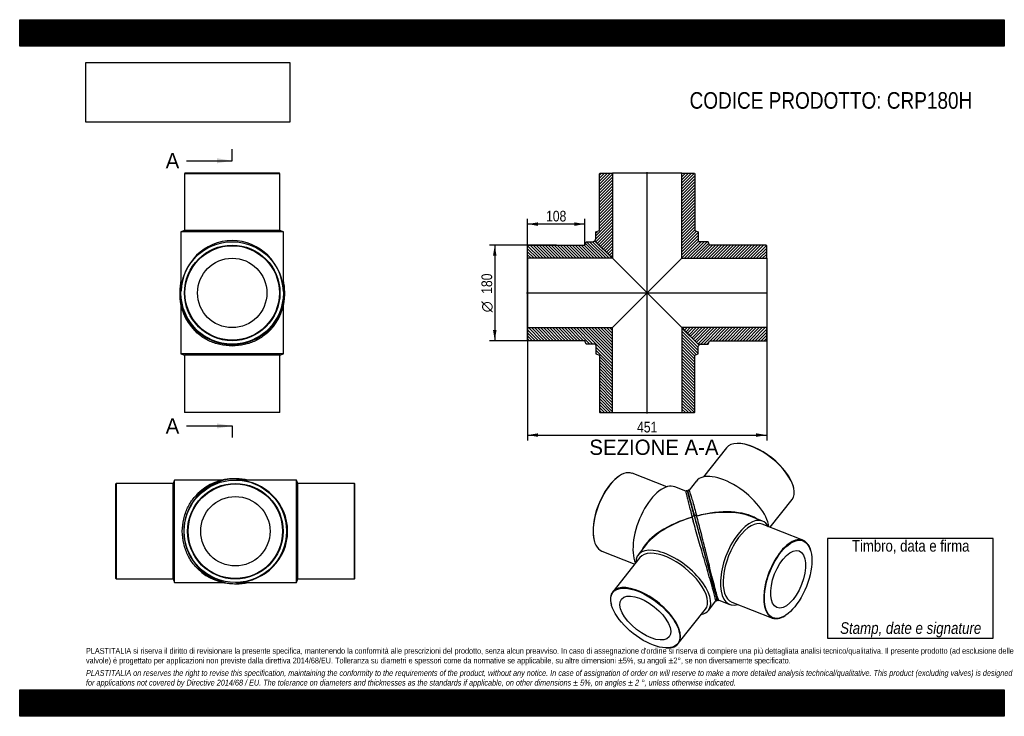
# Model space of a CAD drawing. Header units: millimetres. Extents: x 0 to 1856, y 0 to 1313.
import ezdxf
from ezdxf.enums import TextEntityAlignment as Align
from ezdxf.lldxf.tags import DXFTag

# ---------------------------------------------------------------- set-up
doc = ezdxf.new("R2010")
doc.units = ezdxf.units.MM
doc.header["$LTSCALE"] = 6.25
for name, color, linetype in [('CRP180H', 7, 'Continuous'), ('CRP180H_MIR', 7, 'Continuous'), ('Default', 7, 'Continuous'), ('DV4_Default', 7, 'Continuous')]:
    doc.layers.add(name, color=color, linetype=linetype)
doc.styles.add('SEACAD_Arial_Narrow', font='ARIALN.TTF')
doc.styles.add('SEACAD_Solid_Edge_ANSI', font='seans.ttf')
doc.styles.add('SEACAD_Solid_Edge_ANSI1_Symbols', font='semeca1.ttf')
tags = doc.linetypes.add('CENTER2', pattern=[28.575, 19.05, -3.175, 3.175, -3.175]).pattern_tags.tags
tags[10:11] = [DXFTag(74, 4), DXFTag(75, 0), DXFTag(340, '0'), DXFTag(46, 0.0), DXFTag(50, 0.0), DXFTag(44, 0.0), DXFTag(45, 0.0)]
tags[8:9] = [DXFTag(74, 4), DXFTag(75, 0), DXFTag(340, '0'), DXFTag(46, 0.0), DXFTag(50, 0.0), DXFTag(44, 0.0), DXFTag(45, 0.0)]
tags[6:7] = [DXFTag(74, 4), DXFTag(75, 0), DXFTag(340, '0'), DXFTag(46, 0.0), DXFTag(50, 0.0), DXFTag(44, 0.0), DXFTag(45, 0.0)]
tags[4:5] = [DXFTag(74, 4), DXFTag(75, 0), DXFTag(340, '0'), DXFTag(46, 0.0), DXFTag(50, 0.0), DXFTag(44, 0.0), DXFTag(45, 0.0)]
doc.dimstyles.new('Plastitalia', dxfattribs={"dimtxt": 20, "dimasz": 20, "dimexe": 10, "dimexo": 0, "dimgap": 5, "dimtad": 1, "dimdec": 0, "dimtxsty": 'SEACAD_Arial_Narrow', "dimblk1": '_SE_FILLED', "dimblk2": '_SE_FILLED', "dimsah": 1, "dimcen": 10, "dimadec": 0, "dimazin": 0, "dimtfac": 0.7, "dimtdec": 1, "dimtmove": 0, "dimatfit": 3, "dimfxl": 1, "dimtolj": 1, "dimarcsym": 0})
picture_1 = doc.add_image_def('image1.jpg', size_in_pixel=(4302, 1260))

# ---------------------------------------------------------------- blocks, each defined once
blk = doc.blocks.new('SE')
at = {"layer": 'CRP180H', "color": 7, "linetype": 'Continuous'}
for p, q in [((304.1, 773.9), (304.1, 682.7)), ((497.1, 682.7), (497.1, 773.9)), ((497.1, 682.7), (304.1, 682.7)), ((304.1, 682.7), (310.6, 680.2)), ((490.6, 680.2), (310.6, 680.2)), ((310.6, 680.2), (310.6, 573.2)), ((490.6, 680.2), (497.1, 682.7)), ((490.6, 573.2), (490.6, 680.2)), ((310.6, 573.2), (490.6, 573.2)), ((310.6, 573.2), (311.6, 572.2)), ((489.6, 572.2), (311.6, 572.2)), ((489.6, 572.2), (490.6, 573.2))]:
    blk.add_line(p, q, dxfattribs=at)
for centre, start, end in [((400.6, 796.6), 178.0182, 180.3624), ((400.6, 796.6), 359.6376, 1.987), ((400.6, 796), 180.0032, 224.0192), ((400.6, 796), 316.1134, 359.9982)]:
    blk.add_arc(centre, 99, start, end, dxfattribs=at)
for centre, major_axis, start_param, end_param in [((304.1, 796), (2.5, 0), 2.985852, 3.1433), ((497.1, 796), (-2.5, 0), 3.139885, 3.316687)]:
    blk.add_ellipse(centre, major_axis=major_axis, ratio=0.707107, start_param=start_param, end_param=end_param, dxfattribs=at)
blk.add_open_spline([(497, 802.5), (497.1, 800.9), (497.1, 799.3), (497.1, 797.7)], degree=3, dxfattribs=at)
blk.add_open_spline([(471.9, 727.3), (468.8, 724.1), (465.5, 721.1), (456.6, 714.2), (450.8, 710.6), (438, 704.5), (431, 702), (416.2, 698.6), (408.4, 697.7), (392.8, 697.7), (385, 698.6), (370.1, 702), (363.1, 704.5), (350.3, 710.6), (344.5, 714.2), (335.7, 721), (332.5, 724), (329.5, 727.1)], degree=3, knots=[0.2682504, 0.2682504, 0.2682504, 0.2682504, 0.3125, 0.3125, 0.375, 0.375, 0.4375, 0.4375, 0.5, 0.5, 0.5625, 0.5625, 0.625, 0.625, 0.6875, 0.6875, 0.7308994, 0.7308994, 0.7308994, 0.7308994], dxfattribs=at)
at = {"layer": 'CRP180H_MIR', "color": 7, "linetype": 'Continuous'}
for p, q in [((311.6, 1023.2), (310.6, 1022.2)), ((490.6, 1022.2), (310.6, 1022.2)), ((310.6, 1022.2), (310.6, 915.2)), ((489.6, 1023.2), (311.6, 1023.2)), ((490.6, 1022.2), (489.6, 1023.2)), ((490.6, 915.2), (490.6, 1022.2)), ((310.6, 915.2), (304.1, 912.7)), ((497.1, 912.7), (304.1, 912.7)), ((304.1, 912.7), (304.1, 804.8)), ((490.6, 915.2), (310.6, 915.2)), ((497.1, 912.7), (490.6, 915.2)), ((497.1, 804.8), (497.1, 912.7)), ((304.2, 801.2), (304.2, 801.3)), ((304.2, 801.3), (304.2, 801.3)), ((497, 801.3), (497, 801.2)), ((497, 801.3), (497, 801.3))]:
    blk.add_line(p, q, dxfattribs=at)
for radius in [96.5, 90, 89, 65.4]:
    blk.add_circle((400.6, 797.7), radius, dxfattribs=at)
for centre, radius, start, end in [((401.4, 799.5), 99.8, 167.1569, 180.009), ((399.8, 799.5), 99.8, 359.9889, 12.846), ((400.6, 799.5), 99, 179.9988, 0.0012)]:
    blk.add_arc(centre, radius, start, end, dxfattribs=at)
for centre, major_axis, ratio, start_param, end_param in [((400.6, 797.7), (0, -98.5), 0.979695, 1.60706, 4.676125), ((304.1, 799.5), (2.5, 0), 0.707107, 1.545152, 3.139887), ((497.1, 799.5), (-2.5, 0), 0.707107, 3.143298, 4.738033)]:
    blk.add_ellipse(centre, major_axis=major_axis, ratio=ratio, start_param=start_param, end_param=end_param, dxfattribs=at)
for points in [[(304.1, 804.8), (304.1, 803.6), (304.1, 802.5), (304.2, 801.3)], [(497, 801.3), (497.1, 802.5), (497.1, 803.6), (497.1, 804.8)]]:
    blk.add_open_spline(points, degree=3, dxfattribs=at)
blk = doc.blocks.new('SE1')
at = {"layer": 'CRP180H', "color": 7, "linetype": 'Continuous'}
for p, q in [((182.1, 438.7), (181.1, 437.7)), ((181.1, 259.7), (181.1, 437.7)), ((182.1, 438.7), (182.1, 258.7)), ((289.1, 438.7), (182.1, 438.7)), ((291.6, 445.2), (289.1, 438.7)), ((289.1, 258.7), (289.1, 438.7)), ((291.6, 252.2), (291.6, 445.2)), ((382.8, 445.2), (291.6, 445.2)), ((181.1, 259.7), (182.1, 258.7)), ((182.1, 258.7), (289.1, 258.7)), ((289.1, 258.7), (291.6, 252.2)), ((291.6, 252.2), (382.8, 252.2))]:
    blk.add_line(p, q, dxfattribs=at)
for centre, start, end in [((404.9, 348.7), 90.0032, 134.0192), ((405.5, 348.7), 88.0182, 90.3624), ((404.9, 348.7), 226.1134, 269.9982), ((405.5, 348.7), 269.6376, 271.987)]:
    blk.add_arc(centre, 99, start, end, dxfattribs=at)
for centre, major_axis, start_param, end_param in [((404.9, 445.2), (0, -2.5), 2.985852, 3.1433), ((404.9, 252.2), (0, 2.5), 3.139885, 3.316687)]:
    blk.add_ellipse(centre, major_axis=major_axis, ratio=0.707107, start_param=start_param, end_param=end_param, dxfattribs=at)
blk.add_open_spline([(336.2, 277.4), (333, 280.4), (330, 283.8), (323.1, 292.6), (319.5, 298.4), (313.4, 311.2), (310.9, 318.2), (307.5, 333), (306.6, 340.9), (306.6, 356.5), (307.5, 364.3), (310.9, 379.1), (313.4, 386.1), (319.5, 398.9), (323.1, 404.7), (329.9, 413.5), (332.9, 416.8), (336, 419.8)], degree=3, knots=[0.2682504, 0.2682504, 0.2682504, 0.2682504, 0.3125, 0.3125, 0.375, 0.375, 0.4375, 0.4375, 0.5, 0.5, 0.5625, 0.5625, 0.625, 0.625, 0.6875, 0.6875, 0.7308994, 0.7308994, 0.7308994, 0.7308994], dxfattribs=at)
blk.add_open_spline([(411.4, 252.3), (409.8, 252.2), (408.2, 252.2), (406.6, 252.2)], degree=3, dxfattribs=at)
at = {"layer": 'CRP180H_MIR', "color": 7, "linetype": 'Continuous'}
for p, q in [((410.1, 445.1), (410.2, 445.1)), ((410.2, 445.1), (410.2, 445.1)), ((521.6, 445.2), (413.7, 445.2)), ((521.6, 252.2), (521.6, 445.2)), ((524.1, 438.7), (521.6, 445.2)), ((524.1, 258.7), (524.1, 438.7)), ((631.1, 438.7), (524.1, 438.7)), ((631.1, 258.7), (631.1, 438.7)), ((632.1, 437.7), (631.1, 438.7)), ((632.1, 259.7), (632.1, 437.7)), ((410.2, 252.2), (410.1, 252.2)), ((410.2, 252.2), (410.2, 252.2)), ((413.7, 252.2), (521.6, 252.2)), ((521.6, 252.2), (524.1, 258.7)), ((524.1, 258.7), (631.1, 258.7)), ((631.1, 258.7), (632.1, 259.7))]:
    blk.add_line(p, q, dxfattribs=at)
for radius in [96.5, 90, 89, 65.4]:
    blk.add_circle((406.6, 348.7), radius, dxfattribs=at)
for centre, radius, start, end in [((408.4, 348.7), 99, 89.9988, 270.0012), ((408.4, 347.9), 99.8, 77.1569, 90.009), ((408.4, 349.5), 99.8, 269.9889, 282.846)]:
    blk.add_arc(centre, radius, start, end, dxfattribs=at)
for centre, major_axis, ratio, start_param, end_param in [((408.4, 445.2), (0, -2.5), 0.707107, 1.545152, 3.139887), ((406.6, 348.7), (-98.5, 0), 0.979695, 1.60706, 4.676125), ((408.4, 252.2), (0, 2.5), 0.707107, 3.143298, 4.738033)]:
    blk.add_ellipse(centre, major_axis=major_axis, ratio=ratio, start_param=start_param, end_param=end_param, dxfattribs=at)
for points in [[(413.7, 445.2), (412.5, 445.2), (411.4, 445.1), (410.2, 445.1)], [(410.2, 252.2), (411.4, 252.2), (412.5, 252.2), (413.7, 252.2)]]:
    blk.add_open_spline(points, degree=3, dxfattribs=at)
blk = doc.blocks.new('SE2')
at = {"layer": 'CRP180H', "color": 7, "linetype": 'Continuous'}
for p, q in [((1131.4, 453.5), (1130.6, 453)), ((1219.8, 432.3), (1154.9, 457.8)), ((1255.9, 424.3), (1235.4, 432.4)), ((1266.8, 379.3), (1267.8, 375.3)), ((1267.9, 375), (1267.9, 375)), ((1082.9, 331.1), (1083.2, 330.2)), ((1181.2, 323.7), (1165.9, 304.3)), ((1097.5, 311.1), (1159.4, 286.9)), ((1169.1, 299.2), (1118, 234.5)), ((1115.3, 211.1), (1115.5, 210.2)), ((1298.4, 199.6), (1312.4, 217.3)), ((1241.6, 136.9), (1292.7, 201.6)), ((1218.6, 128.8), (1219.5, 128.8))]:
    blk.add_line(p, q, dxfattribs=at)
for centre, radius, start, end in [((25065.1, 6734.2), 24627.7, 195.18671, 195.31221), ((1718.9, 338.2), 421.2, 194.8102, 196.2867)]:
    blk.add_arc(centre, radius, start, end, dxfattribs=at)
for centre, major_axis, ratio, start_param, end_param in [((1126.2, 384.4), (-28.7, -73.3), 0.47604, 3.141593, 6.283185), ((1125.5, 384.7), (28.4, 72.5), 0.47604, 0.571993, 2.569599), ((1204.6, 353.7), (-30.8, -78.6), 0.47604, 3.141593, 5.844304), ((1287.1, 321.5), (18.6, -68.7), 0.001558, 2.467271, 3.847204), ((1287.1, 321.5), (116.8, 30.4), 0.469924, 1.61278, 2.756064), ((1287.1, 321.5), (116.1, 32.7), 0.469934, 1.603613, 2.418481), ((1270, 375.6), (2.11, 0.57), 0.671516, 0.002303, 3.16954), ((1232.1, 251.9), (66.3, -52.3), 0.473626, 0, 3.51072), ((1287.1, 321.5), (116.1, 32.7), 0.469934, -3.864704, -3.716082), ((1230.9, 250.4), (61.8, -48.8), 0.473626, 0, 3.141593), ((1179.8, 185.7), (-61.8, 48.8), 0.473626, 2.573805, 6.283185), ((1179.8, 185.7), (-61.8, 48.8), 0.473626, 0, 0.567788), ((1232.1, 251.9), (66.3, -52.3), 0.473626, 5.914058, 6.283185)]:
    blk.add_ellipse(centre, major_axis=major_axis, ratio=ratio, start_param=start_param, end_param=end_param, dxfattribs=at)
for major_axis in [(61.1, -48.3), (44.9, -35.5)]:
    blk.add_ellipse((1179.4, 185.1), major_axis=major_axis, ratio=0.473626, dxfattribs=at)
for points, degree, knots in [([(1260.1, 420.7), (1260.1, 420.7), (1259.9, 421.3), (1259.7, 422.3), (1259.4, 423.1), (1259.2, 423.7), (1259, 424.1), (1258.8, 424.4), (1258.5, 424.6), (1258.2, 424.8), (1258.1, 424.8), (1257.9, 424.9), (1257.5, 424.9), (1257, 424.9), (1256.6, 424.8), (1256.3, 424.7), (1256.1, 424.5), (1255.9, 424.4), (1255.8, 424.3), (1255.8, 424.3)], 3, [0.8783971, 0.8783971, 0.8783971, 0.8783971, 0.8790226, 0.9102321, 0.9318802, 0.9499459, 0.9644284, 0.975365, 0.9827934, 0.9852353, 0.9861609, 0.9869568, 0.989018, 0.9916744, 0.9943948, 0.995192, 0.9960506, 0.9984644, 1, 1, 1, 1]), ([(1255.8, 424.3), (1255.8, 424.3), (1255.8, 424.1), (1256, 422.9), (1256.2, 421.5), (1257.1, 417.4), (1257.7, 414.9), (1259.1, 408.9), (1260, 405.4), (1262.5, 395.1), (1264.5, 387.5), (1266.8, 379.1)], 3, [0.6610298, 0.6610298, 0.6610298, 0.6610298, 0.6875, 0.6875, 0.75, 0.75, 0.8125, 0.8125, 0.875, 0.875, 0.9829277, 0.9829277, 0.9829277, 0.9829277]), ([(1272.1, 376.2), (1271.4, 378.8), (1270.7, 381.3), (1269.4, 386.1), (1268.8, 388.4), (1267.6, 392.9), (1267, 395), (1265.9, 399.1), (1265.4, 401), (1264.4, 404.6), (1264, 406.3), (1263.1, 409.6), (1262.7, 411.1), (1261.9, 413.9), (1261.6, 415.1), (1261.1, 416.8), (1261, 417.4), (1260.7, 418.4), (1260.6, 418.9), (1260.2, 420.4), (1260, 421.3), (1259.7, 422.3), (1259.6, 422.6), (1259.5, 423), (1259.5, 423.2), (1259.5, 423.3), (1259.4, 423.3), (1259.5, 423.3), (1259.5, 423.2), (1259.6, 423), (1259.6, 422.8), (1259.7, 422.4), (1259.8, 422.1), (1260, 421.5), (1260.1, 421.2), (1260.3, 420.5), (1260.4, 420.1), (1260.7, 418.8), (1261, 417.8), (1261.5, 416), (1261.7, 415.3), (1262.1, 414), (1262.3, 413.3), (1262.7, 411.7), (1262.9, 410.9), (1263.4, 409.2), (1263.6, 408.4), (1264.1, 406.4), (1264.4, 405.3), (1265.1, 403), (1265.4, 401.8), (1266.1, 399.4), (1266.4, 398.1), (1267.1, 395.5), (1267.5, 394.2), (1268.2, 391.5), (1268.6, 390.1), (1269.4, 387.2), (1269.8, 385.8), (1270.6, 382.8), (1271, 381.4), (1271.7, 378.8), (1272, 377.7), (1272.3, 376.6)], 3, [0, 0, 0, 0, 0.03125, 0.03125, 0.0625, 0.0625, 0.09375, 0.09375, 0.125, 0.125, 0.15625, 0.15625, 0.1875, 0.1875, 0.21875, 0.21875, 0.234375, 0.234375, 0.25, 0.25, 0.2890625, 0.2890625, 0.3085938, 0.3085938, 0.328125, 0.328125, 0.34375, 0.34375, 0.359375, 0.359375, 0.375, 0.375, 0.390625, 0.390625, 0.4042969, 0.4042969, 0.4179687, 0.4179687, 0.4453125, 0.4453125, 0.4589844, 0.4589844, 0.4726563, 0.4726563, 0.4863281, 0.4863281, 0.5, 0.5, 0.515625, 0.515625, 0.53125, 0.53125, 0.546875, 0.546875, 0.5625, 0.5625, 0.578125, 0.578125, 0.59375, 0.59375, 0.609375, 0.609375, 0.6205262, 0.6205262, 0.6205262, 0.6205262]), ([(1312.4, 217.3), (1312.4, 217.4), (1312.4, 217.6), (1312.3, 218.8), (1311.9, 220.6), (1310.6, 225.9), (1309.6, 229.5), (1307.2, 238.3), (1305.7, 243.6), (1302.5, 255.1), (1300.6, 261.3), (1296.9, 274.1), (1295, 280.6), (1291.1, 293.8), (1289.2, 300.3), (1283.5, 319.6), (1279.9, 331.9), (1275, 349.1), (1273.5, 354.6), (1270.5, 365.2), (1269.2, 370.2), (1267.9, 375)], 3, [0.3467021, 0.3467021, 0.3467021, 0.3467021, 0.375, 0.375, 0.4375, 0.4375, 0.5, 0.5, 0.5625, 0.5625, 0.625, 0.625, 0.6875, 0.6875, 0.75, 0.75, 0.875, 0.875, 0.9375, 0.9375, 1, 1, 1, 1]), ([(1272.1, 376.2), (1272.9, 373.3), (1273.7, 370.2), (1274.5, 367.2), (1275.4, 364), (1277.1, 357.6), (1278.9, 350.8), (1280.8, 343.9), (1282.7, 336.8), (1283.7, 333.2), (1284.7, 329.6), (1285.7, 325.9), (1286.7, 322.3)], 2, [0, 0, 0, 0.125, 0.125, 0.25, 0.25, 0.5, 0.5, 0.75, 0.75, 0.875, 0.875, 1, 1, 1]), ([(1286.7, 322.3), (1288, 317.2), (1289.4, 312.2), (1290.8, 307.1), (1292.1, 302.2), (1293.5, 297.1), (1294.8, 292.2), (1296.2, 287.3), (1297.5, 282.5)], 2, [0, 0, 0, 0.25, 0.25, 0.5, 0.5, 0.75, 0.75, 1, 1, 1]), ([(1312.3, 217.3), (1312.6, 217.3), (1312.8, 217.3), (1313.1, 217.4), (1313.4, 217.5), (1313.6, 217.6), (1313.9, 217.8), (1314.1, 218), (1314.4, 218.5), (1314.6, 219.8), (1314.3, 220.9), (1314, 221.8), (1313.9, 222.2)], 3, [0, 0, 0, 0, 0.0055062, 0.0071419, 0.0086556, 0.0120315, 0.0161756, 0.0242823, 0.034386, 0.0998127, 0.1689516, 0.2163764, 0.2163764, 0.2163764, 0.2163764])]:
    blk.add_open_spline(points, degree=degree, knots=knots, dxfattribs=at)
blk.add_open_spline([(1267.8, 375.3), (1269, 370.9), (1269.7, 368.4), (1269.9, 367.8)], degree=3, dxfattribs=at)
at = {"layer": 'CRP180H_MIR', "color": 7, "linetype": 'Continuous'}
for p, q in [((1332.5, 506.1), (1289.1, 451.2)), ((1355.5, 514.1), (1354.6, 514.1)), ((1275.7, 443.4), (1262, 426)), ((1458.8, 431.9), (1458.6, 432.7)), ((1414.7, 356.1), (1456.1, 408.5)), ((1276.2, 377.6), (1275.3, 380.9)), ((1278.2, 370), (1276.2, 377.6)), ((1400.2, 367.9), (1377.3, 376.8)), ((1476.6, 331.9), (1400, 361.9)), ((1491.2, 311.9), (1491, 312.8)), ((1317.8, 218.8), (1338.7, 210.6)), ((1342.6, 215.2), (1419.2, 185.2)), ((1442.7, 189.5), (1443.5, 190))]:
    blk.add_line(p, q, dxfattribs=at)
blk.add_arc((26462.6, 7129.1), 26079.9, 195.21984, 195.33834, dxfattribs=at)
for centre, major_axis, ratio, start_param, end_param in [((1394.3, 457.3), (61.8, -48.8), 0.473626, 0, 3.141593), ((1394.8, 457.9), (-61.1, 48.3), 0.473626, 3.70938, 5.715398), ((1342, 391), (66.3, -52.3), 0.473626, 0.437938, 3.141593), ((1274.2, 376.7), (2.11, 0.57), 0.671516, -0.02334, 3.143896), ((1287.1, 321.5), (-116.1, -32.7), 0.469934, 3.526856, 4.672677), ((1287.1, 321.5), (-116.8, -30.4), 0.469924, 3.873115, 4.681845), ((1369.5, 289.2), (30.8, 78.6), 0.47604, 0, 3.51072), ((1287.1, 321.5), (-116.8, -30.4), 0.469924, 3.716045, 3.873115), ((1371.3, 288.5), (28.7, 73.3), 0.47604, 0, 3.141593), ((1369.5, 289.2), (30.8, 78.6), 0.47604, 5.914058, 6.283185), ((1447.9, 258.5), (-28.7, -73.3), 0.47604, 2.569599, 6.283185), ((1447.9, 258.5), (-28.7, -73.3), 0.47604, 0, 0.571993)]:
    blk.add_ellipse(centre, major_axis=major_axis, ratio=ratio, start_param=start_param, end_param=end_param, dxfattribs=at)
for major_axis in [(28.4, 72.5), (20.9, 53.3)]:
    blk.add_ellipse((1448.6, 258.2), major_axis=major_axis, ratio=0.47604, dxfattribs=at)
for points, knots in [([(1262.1, 426), (1262, 426), (1261.8, 426.1), (1261.4, 426.1), (1261.1, 426), (1261, 426), (1260.8, 425.9), (1260.6, 425.9), (1260.4, 425.8), (1260.1, 425.5), (1259.9, 425.3), (1259.8, 425), (1259.8, 424.7), (1259.7, 424), (1259.8, 422.8), (1260.1, 421.3), (1260.5, 419.7), (1260.9, 418), (1261.5, 415.9), (1262.1, 413.4), (1263, 410.3), (1264, 406.6), (1265.1, 402.2), (1266.5, 397.1), (1268.1, 391.1), (1270, 384.2), (1271.3, 379.5), (1272.1, 376.5)], [0, 0, 0, 0, 0.001127, 0.007872, 0.009453, 0.010325, 0.012057, 0.014137, 0.016687, 0.023423, 0.040199, 0.061698, 0.083187, 0.104567, 0.171161, 0.220978, 0.270377, 0.319892, 0.373495, 0.432296, 0.496332, 0.565802, 0.640746, 0.721405, 0.808018, 0.900795, 1, 1, 1, 1]), ([(1262, 426), (1262.1, 426), (1262.2, 425.8), (1262.6, 424.7), (1263.1, 423.3), (1264.3, 419.4), (1265.1, 416.9), (1266.9, 411), (1267.9, 407.6), (1271.1, 396.3), (1273.6, 387.3), (1276.3, 377.3)], [0.6594812, 0.6594812, 0.6594812, 0.6594812, 0.6875, 0.6875, 0.75, 0.75, 0.8125, 0.8125, 0.875, 0.875, 1, 1, 1, 1]), ([(1272.1, 376.5), (1272.7, 374), (1273.8, 369.9), (1275.7, 363.2), (1277.3, 357.3), (1278.7, 352), (1279.9, 347.5), (1281, 343.4), (1282.1, 339.6), (1283.7, 333.4), (1286.1, 324.7), (1289.2, 313.4), (1292.1, 302.7), (1294.7, 292.8), (1297.2, 283.9), (1299.6, 275.1), (1301.9, 266.4), (1304.2, 258), (1306.1, 251), (1307.7, 245.2), (1308.9, 240.6), (1310.1, 236.4), (1311.1, 232.6), (1312, 229.3), (1312.8, 226.4), (1313.5, 224), (1314, 222.1), (1314.5, 220.5), (1314.8, 219.6), (1315.1, 219.1), (1315.3, 218.9), (1315.6, 218.7), (1316, 218.5), (1316.3, 218.4), (1316.7, 218.4), (1317, 218.5), (1317.3, 218.5), (1317.6, 218.6), (1317.8, 218.7), (1317.8, 218.8), (1317.9, 218.8)], [0, 0, 0, 0, 0.044616, 0.084564, 0.119624, 0.149663, 0.174619, 0.195389, 0.215985, 0.236859, 0.293682, 0.351111, 0.408394, 0.45132, 0.494119, 0.536825, 0.579412, 0.621839, 0.664182, 0.692327, 0.720437, 0.748586, 0.776667, 0.804768, 0.833095, 0.862056, 0.89179, 0.921659, 0.963103, 0.972797, 0.981456, 0.987835, 0.990256, 0.992239, 0.993897, 0.995695, 0.996878, 0.998235, 0.999748, 1, 1, 1, 1]), ([(1272.1, 376.2), (1272.2, 375.9), (1272.3, 375.3), (1272.5, 374.5), (1272.8, 373.6), (1273, 372.8), (1273.2, 371.9), (1273.5, 371.1), (1273.8, 369.7), (1274.5, 367.4), (1275.6, 363.2), (1277.1, 357.6), (1278.5, 352.5), (1279.8, 347.6), (1280.8, 344.1), (1282, 339.4), (1282.9, 336.1), (1283.7, 333.1), (1284.2, 331.3), (1284.7, 329.5), (1285.2, 327.7), (1285.7, 325.9), (1286.2, 324.1), (1286.5, 322.9), (1286.7, 322.3)], [0, 0, 0, 0, 0.017794, 0.035616, 0.053463, 0.071335, 0.08923, 0.107149, 0.125088, 0.17341, 0.250049, 0.37492, 0.500037, 0.537325, 0.642927, 0.692495, 0.785718, 0.81655, 0.847317, 0.878015, 0.908636, 0.939178, 0.969634, 1, 1, 1, 1]), ([(1317.8, 218.8), (1317.7, 218.8), (1317.6, 219), (1317.1, 220.1), (1316.5, 221.8), (1314.9, 227), (1313.9, 230.6), (1311.4, 239.5), (1310, 244.8), (1307.1, 256.3), (1305.5, 262.6), (1302.2, 275.5), (1300.6, 282.2), (1297.3, 295.4), (1295.6, 302), (1290.8, 321.5), (1287.6, 334), (1283.2, 351.3), (1281.7, 356.9), (1279.7, 364.8), (1279, 367.3), (1278.3, 369.9)], [0.3473652, 0.3473652, 0.3473652, 0.3473652, 0.375, 0.375, 0.4375, 0.4375, 0.5, 0.5, 0.5625, 0.5625, 0.625, 0.625, 0.6875, 0.6875, 0.75, 0.75, 0.875, 0.875, 0.9375, 0.9375, 0.9685882, 0.9685882, 0.9685882, 0.9685882]), ([(1286.7, 322.3), (1286.7, 322.1), (1286.8, 321.9), (1288.6, 315.1), (1290.4, 308.4), (1294, 295.3), (1295.8, 288.8), (1297.5, 282.5)], [0, 0, 0, 0, 0.014734, 0.014734, 0.507367, 0.507367, 1, 1, 1, 1]), ([(1311.6, 230.5), (1312, 229.1), (1312.4, 227.9), (1313.3, 224.3), (1313.8, 222.5), (1314.5, 220.3), (1314.6, 219.9), (1314.5, 220.1)], [0, 0, 0, 0, 0.184378, 0.184378, 0.592189, 0.592189, 1, 1, 1, 1])]:
    blk.add_open_spline(points, degree=3, knots=knots, dxfattribs=at)
blk = doc.blocks.new('SE4')
at = {"color": 7, "linetype": 'Continuous', "style": 'SEACAD_Solid_Edge_ANSI'}
blk.add_text('A', height=28.8, dxfattribs=at).set_placement((275.2, 1061.1), align=Align.TOP_LEFT)
blk = doc.blocks.new('SE5')
at = {"color": 7, "linetype": 'Continuous', "style": 'SEACAD_Solid_Edge_ANSI'}
blk.add_text('A', height=28.8, dxfattribs=at).set_placement((275.2, 561.3), align=Align.TOP_LEFT)
blk = doc.blocks.new('SEANNOT_GROUP')
at = {"linetype": 'Continuous'}
blk.add_hatch(color=7, dxfattribs=at).paths.add_polyline_path([(371.8, 1041.9), (400.6, 1046.7), (371.8, 1051.5)])
at = {"color": 7, "linetype": 'Continuous'}
blk.add_lwpolyline([(314.3, 1046.7), (400.6, 1046.7)], dxfattribs=at)
blk = doc.blocks.new('SEANNOT_GROUP1')
at = {"linetype": 'Continuous'}
blk.add_hatch(color=7, dxfattribs=at).paths.add_polyline_path([(371.8, 542.2), (400.6, 547), (371.8, 551.8)])
at = {"color": 7, "linetype": 'Continuous'}
blk.add_lwpolyline([(314.3, 547), (400.6, 547)], dxfattribs=at)
blk = doc.blocks.new('SE3')
at = {"layer": 'Default', "color": 7, "linetype": 'CENTER2'}
for p, q in [((400.6, 1046.7), (400.6, 1068.3)), ((400.6, 547), (400.6, 525.4))]:
    blk.add_line(p, q, dxfattribs=at)
at = {"layer": 'Default', "color": 7, "linetype": 'CENTER2', "const_width": 0.0001}
blk.add_lwpolyline([(400.6, 1046.7), (400.6, 547)], dxfattribs=at)
at = {"layer": 'Default'}
for name in ['SE4', 'SEANNOT_GROUP', 'SE5', 'SEANNOT_GROUP1']:
    blk.add_blockref(name, (0, 0), dxfattribs=at)
blk = doc.blocks.new('SE6')
at = {"layer": 'CRP180H', "linetype": 'Continuous'}
h = blk.add_hatch(dxfattribs=at)
h.set_pattern_fill('LINE', scale=1.25984, angle=135, style=0)
edge = h.paths.add_edge_path()
edge.add_line((957.4, 886.7), (957.4, 863.1))
edge.add_line((957.4, 863.1), (1117.5, 863.1))
edge.add_line((1117.5, 863.1), (1085.8, 894.8))
edge.add_spline(control_points=[(1085.8, 894.8), (1084.6, 896), (1083.1, 895.7), (1082.2, 894.8), (1082.1, 894.7), (1081.9, 894.5), (1081.8, 894.2)], knot_values=[0.75, 0.75, 0.75, 0.75, 1, 1, 1, 1.06428, 1.06428, 1.06428, 1.06428], weights=[0.5, 0.5, 0.666667, 1, 0.914293, 0.839604, 0.775934], degree=3, periodic=0)
edge.add_line((1081.8, 894.2), (1067.9, 894.2))
edge.add_line((1067.9, 894.2), (1065.4, 887.7))
edge.add_line((1065.4, 887.7), (958.4, 887.7))
edge.add_line((958.4, 887.7), (957.4, 886.7))
h = blk.add_hatch(dxfattribs=at)
h.set_pattern_fill('LINE', scale=1.25984, angle=135, style=0)
edge = h.paths.add_edge_path()
edge.add_line((1065.4, 707.7), (1067.9, 701.2))
edge.add_line((1067.9, 701.2), (1084.4, 701.2))
edge.add_arc((1084.4, 699.2), 2, 0, 90, ccw=False)
edge.add_line((1086.4, 699.2), (1086.4, 682.7))
edge.add_line((1086.4, 682.7), (1092.9, 680.2))
edge.add_line((1092.9, 680.2), (1092.9, 573.2))
edge.add_line((1092.9, 573.2), (1093.9, 572.2))
edge.add_line((1093.9, 572.2), (1117.5, 572.2))
edge.add_line((1117.5, 572.2), (1117.5, 732.3))
edge.add_line((1117.5, 732.3), (957.4, 732.3))
edge.add_line((957.4, 732.3), (957.4, 708.7))
edge.add_line((957.4, 708.7), (958.4, 707.7))
edge.add_line((958.4, 707.7), (1065.4, 707.7))
h = blk.add_hatch(dxfattribs=at)
h.set_pattern_fill('LINE', scale=1.25984, angle=135, style=0)
edge = h.paths.add_edge_path()
edge.add_line((1272.9, 573.2), (1272.9, 680.2))
edge.add_line((1272.9, 680.2), (1279.4, 682.7))
edge.add_line((1279.4, 682.7), (1279.4, 697.7))
edge.add_spline(control_points=[(1279.4, 697.7), (1280.3, 698.6), (1280.5, 700.1), (1279.4, 701.2)], knot_values=[0.75, 0.75, 0.75, 0.75, 1, 1, 1, 1], weights=[1, 0.666667, 0.5, 0.5], degree=3, periodic=0)
edge.add_line((1279.4, 701.2), (1248.3, 732.3))
edge.add_line((1248.3, 732.3), (1248.3, 572.2))
edge.add_line((1248.3, 572.2), (1271.9, 572.2))
edge.add_line((1271.9, 572.2), (1272.9, 573.2))
at = {"layer": 'CRP180H_MIR', "linetype": 'Continuous'}
h = blk.add_hatch(dxfattribs=at)
h.set_pattern_fill('LINE', scale=1.25984, angle=45, style=0)
edge = h.paths.add_edge_path()
edge.add_line((1092.9, 1022.2), (1092.9, 915.2))
edge.add_line((1092.9, 915.2), (1086.4, 912.7))
edge.add_line((1086.4, 912.7), (1086.4, 898.8))
edge.add_spline(control_points=[(1086.4, 898.8), (1086.1, 898.7), (1086, 898.5), (1085.8, 898.4), (1084.9, 897.5), (1084.6, 896), (1085.8, 894.8)], knot_values=[0.75, 0.75, 0.75, 0.75, 0.81428, 0.81428, 0.81428, 1.06428, 1.06428, 1.06428, 1.06428], weights=[0.775934, 0.839604, 0.914293, 1, 0.666667, 0.5, 0.5], degree=3, periodic=0)
edge.add_line((1085.8, 894.8), (1117.5, 863.1))
edge.add_line((1117.5, 863.1), (1117.5, 1023.2))
edge.add_line((1117.5, 1023.2), (1093.9, 1023.2))
edge.add_line((1093.9, 1023.2), (1092.9, 1022.2))
h = blk.add_hatch(dxfattribs=at)
h.set_pattern_fill('LINE', scale=1.25984, angle=45, style=0)
edge = h.paths.add_edge_path()
edge.add_line((1272.9, 1022.2), (1271.9, 1023.2))
edge.add_line((1271.9, 1023.2), (1248.3, 1023.2))
edge.add_line((1248.3, 1023.2), (1248.3, 863.1))
edge.add_line((1248.3, 863.1), (1408.4, 863.1))
edge.add_line((1408.4, 863.1), (1408.4, 886.7))
edge.add_line((1408.4, 886.7), (1407.4, 887.7))
edge.add_line((1407.4, 887.7), (1300.4, 887.7))
edge.add_line((1300.4, 887.7), (1297.9, 894.2))
edge.add_line((1297.9, 894.2), (1281.4, 894.2))
edge.add_arc((1281.4, 896.2), 2, 180, 270, ccw=False)
edge.add_line((1279.4, 896.2), (1279.4, 912.7))
edge.add_line((1279.4, 912.7), (1272.9, 915.2))
edge.add_line((1272.9, 915.2), (1272.9, 1022.2))
h = blk.add_hatch(dxfattribs=at)
h.set_pattern_fill('LINE', scale=1.25984, angle=45, style=0)
edge = h.paths.add_edge_path()
edge.add_line((1408.4, 708.7), (1408.4, 732.3))
edge.add_line((1408.4, 732.3), (1248.3, 732.3))
edge.add_line((1248.3, 732.3), (1279.4, 701.2))
edge.add_spline(control_points=[(1279.4, 701.2), (1280.5, 700.1), (1282, 700.3), (1282.9, 701.2)], knot_values=[0.75, 0.75, 0.75, 0.75, 1, 1, 1, 1], weights=[0.5, 0.5, 0.666667, 1], degree=3, periodic=0)
edge.add_line((1282.9, 701.2), (1297.9, 701.2))
edge.add_line((1297.9, 701.2), (1300.4, 707.7))
edge.add_line((1300.4, 707.7), (1407.4, 707.7))
edge.add_line((1407.4, 707.7), (1408.4, 708.7))
at = {"layer": 'CRP180H', "color": 7, "linetype": 'Continuous'}
for p, q in [((1065.4, 887.7), (1067.9, 894.2)), ((1067.9, 894.2), (1081.8, 894.2)), ((1085.8, 894.8), (1117.5, 863.1)), ((957.4, 886.7), (958.4, 887.7)), ((957.4, 863.1), (957.4, 886.7)), ((958.4, 887.7), (1065.4, 887.7)), ((957.4, 732.3), (957.4, 863.1)), ((1117.5, 863.1), (957.4, 863.1)), ((1182.9, 797.7), (1117.5, 863.1)), ((1117.5, 732.3), (1182.9, 797.7)), ((1182.9, 797.7), (1248.3, 732.3)), ((957.4, 708.7), (957.4, 732.3)), ((957.4, 732.3), (1117.5, 732.3)), ((1117.5, 572.2), (1117.5, 732.3)), ((1248.3, 732.3), (1248.3, 572.2)), ((1248.3, 732.3), (1279.4, 701.2)), ((958.4, 707.7), (957.4, 708.7)), ((1065.4, 707.7), (958.4, 707.7)), ((1067.9, 701.2), (1065.4, 707.7)), ((1084.4, 701.2), (1067.9, 701.2)), ((1086.4, 699.2), (1086.4, 682.7)), ((1279.4, 682.7), (1279.4, 697.7)), ((1086.4, 682.7), (1092.9, 680.2)), ((1092.9, 680.2), (1092.9, 573.2)), ((1272.9, 680.2), (1279.4, 682.7)), ((1272.9, 573.2), (1272.9, 680.2)), ((1093.9, 572.2), (1092.9, 573.2)), ((1093.9, 572.2), (1117.5, 572.2)), ((1117.5, 572.2), (1248.3, 572.2)), ((1248.3, 572.2), (1271.9, 572.2)), ((1272.9, 573.2), (1271.9, 572.2))]:
    blk.add_line(p, q, dxfattribs=at)
blk.add_arc((1084.4, 699.2), 2, 0, 90, dxfattribs=at)
blk.add_rational_spline([(1081.8, 894.2), (1081.9, 894.5), (1082.1, 894.7), (1082.2, 894.8), (1083.1, 895.7), (1084.6, 896), (1085.8, 894.8)], [0.775933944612, 0.839604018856, 0.914292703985, 1, 0.666666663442, 0.499999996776, 0.5], degree=3, knots=[0, 0, 0, 0, 0.204532, 0.204532, 0.204532, 1, 1, 1, 1], dxfattribs=at)
blk.add_rational_spline([(1279.4, 701.2), (1280.5, 700.1), (1280.3, 698.6), (1279.4, 697.7)], [0.5, 0.5, 0.666666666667, 1], degree=3, dxfattribs=at)
at = {"layer": 'CRP180H_MIR', "color": 7, "linetype": 'Continuous'}
for p, q in [((1092.9, 1022.2), (1093.9, 1023.2)), ((1092.9, 915.2), (1092.9, 1022.2)), ((1093.9, 1023.2), (1117.5, 1023.2)), ((1248.3, 1023.2), (1117.5, 1023.2)), ((1117.5, 1023.2), (1117.5, 863.1)), ((1248.3, 1023.2), (1271.9, 1023.2)), ((1248.3, 863.1), (1248.3, 1023.2)), ((1271.9, 1023.2), (1272.9, 1022.2)), ((1272.9, 1022.2), (1272.9, 915.2)), ((1086.4, 912.7), (1092.9, 915.2)), ((1086.4, 898.8), (1086.4, 912.7)), ((1272.9, 915.2), (1279.4, 912.7)), ((1279.4, 912.7), (1279.4, 896.2)), ((1117.5, 863.1), (1085.8, 894.8)), ((1297.9, 894.2), (1281.4, 894.2)), ((1300.4, 887.7), (1297.9, 894.2)), ((1407.4, 887.7), (1300.4, 887.7)), ((1407.4, 887.7), (1408.4, 886.7)), ((1408.4, 863.1), (1408.4, 886.7)), ((1182.9, 797.7), (1117.5, 863.1)), ((1248.3, 863.1), (1182.9, 797.7)), ((1248.3, 863.1), (1408.4, 863.1)), ((1408.4, 863.1), (1408.4, 732.3)), ((1182.9, 797.7), (1248.3, 732.3)), ((1408.4, 732.3), (1248.3, 732.3)), ((1279.4, 701.2), (1248.3, 732.3)), ((1408.4, 708.7), (1408.4, 732.3)), ((1297.9, 701.2), (1300.4, 707.7)), ((1300.4, 707.7), (1407.4, 707.7)), ((1408.4, 708.7), (1407.4, 707.7)), ((1282.9, 701.2), (1297.9, 701.2))]:
    blk.add_line(p, q, dxfattribs=at)
blk.add_arc((1281.4, 896.2), 2, 180, 270, dxfattribs=at)
blk.add_rational_spline([(1085.8, 894.8), (1084.6, 896), (1084.9, 897.5), (1085.8, 898.4), (1086, 898.5), (1086.1, 898.7), (1086.4, 898.8)], [0.5, 0.499999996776, 0.666666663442, 1, 0.914292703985, 0.839604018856, 0.775933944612], degree=3, knots=[0, 0, 0, 0, 0.795468, 0.795468, 0.795468, 1, 1, 1, 1], dxfattribs=at)
blk.add_rational_spline([(1282.9, 701.2), (1282, 700.3), (1280.5, 700.1), (1279.4, 701.2)], [1, 0.666666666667, 0.5, 0.5], degree=3, dxfattribs=at)
at = {"layer": 'DV4_Default', "color": 7, "linetype": 'CENTER2'}
for p, q in [((1182.9, 570.5), (1182.9, 1025)), ((955.6, 797.7), (1410.1, 797.7))]:
    blk.add_line(p, q, dxfattribs=at)
blk = doc.blocks.new('DMBLK43')
at = {"layer": 'Default', "linetype": 'Continuous'}
for points in [[(977.4, 930.7), (957.4, 927.4), (977.4, 924)], [(1045.4, 930.7), (1045.4, 924), (1065.4, 927.4)]]:
    blk.add_hatch(color=7, dxfattribs=at).paths.add_polyline_path(points)
at = {"layer": 'Default', "color": 7, "linetype": 'Continuous'}
for p, q in [((957.4, 886.7), (957.4, 937.4)), ((1065.4, 887.7), (1065.4, 937.4)), ((1065.4, 927.4), (957.4, 927.4))]:
    blk.add_line(p, q, dxfattribs=at)
at = {"layer": 'Default', "color": 7, "linetype": 'Continuous', "style": 'SEACAD_Arial_Narrow'}
blk.add_text('108', height=20, dxfattribs=at).set_placement((992.3, 952.4), align=Align.TOP_LEFT)
blk = doc.blocks.new('_SE_FILLED')
at = {"color": 0}
blk.add_line((0, 0), (-1, 0), dxfattribs=at)
blk.add_solid([(0, 0), (-1, -0.1665), (-1, 0.1665), (0, 0)], dxfattribs=at)
blk = doc.blocks.new('GDimGGroup')
at = {"layer": 'Default', "linetype": 'Continuous'}
for points in [[(892.3, 867.7), (899, 867.7), (895.6, 887.7)], [(892.3, 727.7), (895.6, 707.7), (899, 727.7)]]:
    blk.add_hatch(color=7, dxfattribs=at).paths.add_polyline_path(points)
at = {"layer": 'Default', "color": 7, "linetype": 'Continuous'}
for p, q in [((1011.9, 887.7), (885.6, 887.7)), ((895.6, 887.7), (895.6, 707.7)), ((1011.9, 707.7), (885.6, 707.7))]:
    blk.add_line(p, q, dxfattribs=at)
for s, style, p in [('180', 'SEACAD_Arial_Narrow', (870.6, 796)), ('O', 'SEACAD_Solid_Edge_ANSI1_Symbols', (870.6, 761.2))]:
    blk.add_text(s, height=20, rotation=90, dxfattribs=dict(at, style=style)).set_placement(p, align=Align.TOP_LEFT)
blk = doc.blocks.new('DMBLK44')
at = {"layer": 'Default', "linetype": 'Continuous'}
for points in [[(977.4, 526.5), (977.4, 533.2), (957.4, 529.9)], [(1388.4, 526.5), (1408.4, 529.9), (1388.4, 533.2)]]:
    blk.add_hatch(color=7, dxfattribs=at).paths.add_polyline_path(points)
at = {"layer": 'Default', "color": 7, "linetype": 'Continuous'}
for p, q in [((957.4, 863.1), (957.4, 519.9)), ((1408.4, 863.1), (1408.4, 519.9)), ((957.4, 529.9), (1408.4, 529.9))]:
    blk.add_line(p, q, dxfattribs=at)
at = {"layer": 'Default', "color": 7, "linetype": 'Continuous', "style": 'SEACAD_Arial_Narrow'}
blk.add_text('451', height=20, dxfattribs=at).set_placement((1163.8, 554.9), align=Align.TOP_LEFT)

msp = doc.modelspace()

# ---------------------------------------------------------------- hatches: boundary and pattern name
at = {"layer": 'Default', "linetype": 'Continuous'}
h = msp.add_hatch(dxfattribs=at)
h.set_pattern_fill('LINE', scale=0.629921, angle=45, style=0)
h.paths.add_polyline_path([(1856.2, 1262.5), (1856.2, 1312.5), (0, 1312.5), (0, 1262.5)])
for points in [[(1856.2, 1262.5), (1856.2, 1312.5), (0, 1312.5), (0, 1262.5)], [(1856.2, 0), (1856.2, 50), (0, 50), (0, 0)]]:
    msp.add_hatch(color=7, dxfattribs=at).paths.add_polyline_path(points)
h = msp.add_hatch(dxfattribs=at)
h.set_pattern_fill('LINE', scale=0.629921, angle=45, style=0)
h.paths.add_polyline_path([(1856.2, 0), (1856.2, 50), (0, 50), (0, 0)])

# ---------------------------------------------------------------- linework, layer by layer
at = {"layer": 'Default', "color": 7, "linetype": 'Continuous'}
for p, q in [((0, 1312.5), (1856.2, 1312.5)), ((0, 1262.5), (0, 1312.5)), ((1856.2, 1312.5), (1856.2, 1262.5)), ((1856.2, 1262.5), (0, 1262.5)), ((1835.2, 334.9), (1522.7, 334.9)), ((1522.7, 334.9), (1522.7, 147.4)), ((1835.2, 147.4), (1835.2, 334.9)), ((1522.7, 147.4), (1835.2, 147.4)), ((0, 50), (1856.2, 50)), ((0, 0), (0, 50)), ((1856.2, 50), (1856.2, 0)), ((1856.2, 0), (0, 0))]:
    msp.add_line(p, q, dxfattribs=at)

# ---------------------------------------------------------------- block references
at = {"layer": 'Default'}
for name in ['SE3', 'SE', 'SE6', 'GDimGGroup', 'SE2', 'SE1']:
    msp.add_blockref(name, (0, 0), dxfattribs=at)

# ---------------------------------------------------------------- texts
at = {"layer": 'Default', "color": 7, "linetype": 'Continuous', "style": 'SEACAD_Solid_Edge_ANSI'}
msp.add_text('SEZIONE A-A', height=28.75, dxfattribs=at).set_placement((1074, 521.3), align=Align.TOP_LEFT)
at = {"layer": 'Default'}
for s, insert, char_height, width, attachment_point in [('{\\fArial Narrow|b0||i0||c0|p34;\\C7;\\H31.25;\\W1.;CODICE PRODOTTO: CRP180H}', (1262.9, 1176), 31.25, 534.411, 1), ('{\\fArial Narrow|b0||i0||c0|p34;\\C7;\\H21.60763889;\\W1.;\\T1.;Timbro, data e firma}', (1679.8, 319.1), 21.608, 327.172, 5), ('{\\fArial Narrow|b0||i0||c0|p34;\\C7;\\H21.875;\\W1.;\\P}{\\fArial Narrow|b0||i1||c0|p34;\\C7;\\H21.875;\\W1.;Stamp, date e signature}', (1679.8, 181.2), 21.875, 347.898, 5), ("{\\fArial Narrow|b0||i0||c0|p34;\\C7;\\H10.9375;\\W1.;PLASTITALIA si riserva il diritto di revisionare la presente specifica, mantenendo la conformità alle prescrizioni del prodotto, senza alcun preavviso. In caso di assegnazione d'ordine si riserva di compiere una più dettagliata analisi tecnico/qualitativa. Il presente prodotto (ad esclusione delle \\P}{\\fArial Narrow|b0||i0||c0|p34;\\C7;\\H10.9375;\\W1.;valvole) è progettato per applicazioni non previste dalla direttiva 2014/68/EU. Tolleranza su diametri e spessori come da normative se applicabile, su altre dimensioni ±5%, su angoli ±2°, se non diversamente specificato.\\P}{\\fArial Narrow|b0||i0||c0|p34;\\C7;\\H3.125;\\W1.;   \\P}{\\fArial Narrow|b0||i1||c0|p34;\\C7;\\H10.9375;\\W1.;PLASTITALIA on reserves the right to revise this specification, maintaining the conformity to the requirements of the product, without any notice. In case of assignation of order on will reserve to make a more detailed analysis technical/qualitative. This product (excluding valves) is designed \\P}{\\fArial Narrow|b0||i1||c0|p34;\\C7;\\H10.9375;\\W1.;for applications not covered by Directive 2014/68 / EU. The tolerance on diameters and thicknesses as the standards if applicable, on other dimensions ± 5%, on angles ± 2 °, unless otherwise indicated.\\P}", (125, 128.8), 10.9375, 1606.25, 1)]:
    msp.add_mtext(s, dxfattribs=dict(at, insert=insert, char_height=char_height, width=width, attachment_point=attachment_point))

# ---------------------------------------------------------------- dimensions: what is measured, and where the dimension line sits
at = {"layer": 'Default', "color": 7, "linetype": 'Continuous'}
dim = msp.add_linear_dim(base=(957.4, 927.4), p1=(1065.4, 887.7), p2=(957.4, 863.1), text='\\A1;<>', dimstyle='Plastitalia', dxfattribs=at)
dim.commit()
dim.dimension.update_dxf_attribs({"geometry": 'DMBLK43', "text_midpoint": (1011.4, 927.4), "dimtype": 160})
dim = msp.add_linear_dim(base=(957.4, 529.9), p1=(957.4, 863.1), p2=(1408.4, 863.1), angle=0, text='\\A1;<>', dimstyle='Plastitalia', dxfattribs=at)
dim.commit()
dim.dimension.update_dxf_attribs({"geometry": 'DMBLK44', "text_midpoint": (1182.9, 529.9), "dimtype": 161})

# ---------------------------------------------------------------- pictures from other files: only their frames are drawn
image = msp.add_image(picture_1, insert=(125, 1119.4), size_in_units=(384.1, 112.5))
image.dxf.flags = 7

doc.saveas('drawing.dxf')
